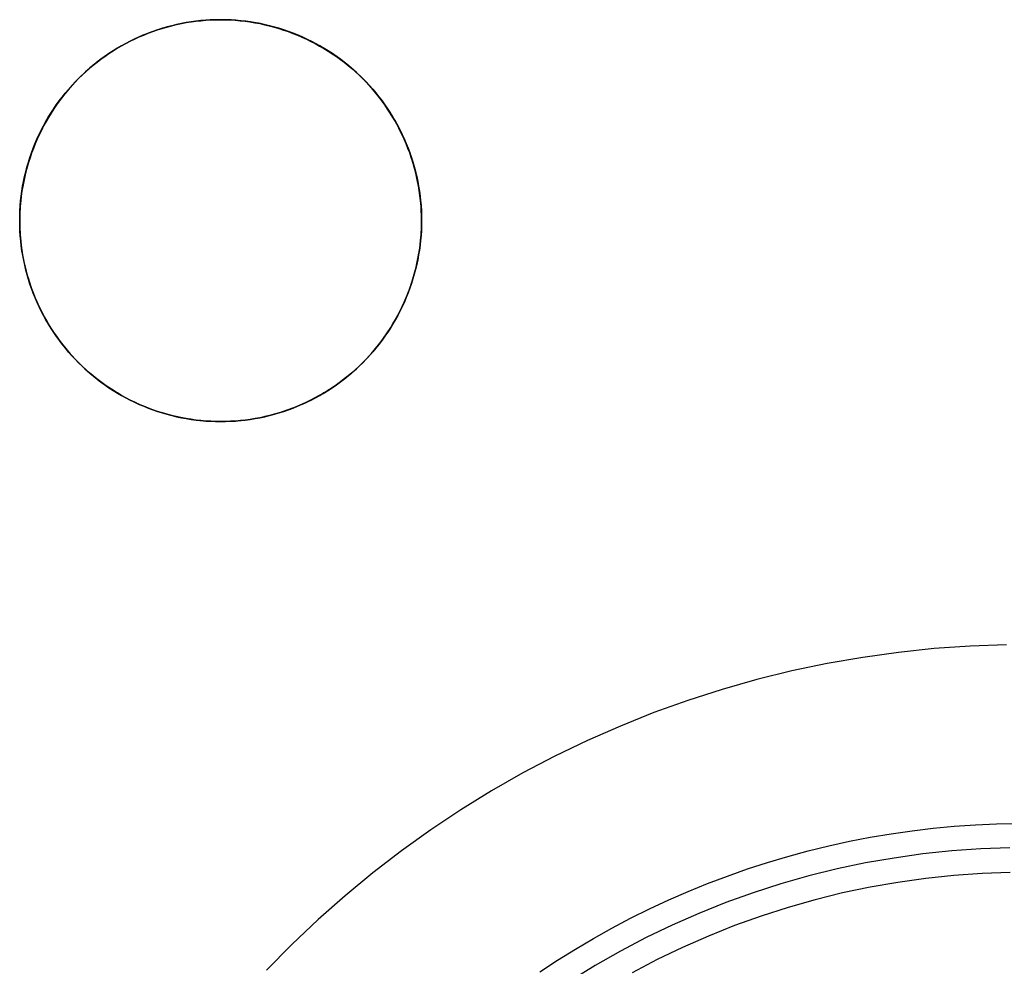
# Model space of a CAD drawing. Header units: millimetres. Extents: x -88 to 88, y -12 to 103.
# Tile 5 of 256: x -81.75 to -78.08, y 14.92 to 18.45. Entities that reach past the tile are written whole.
import ezdxf

# ---------------------------------------------------------------- set-up
doc = ezdxf.new("R2010")
doc.units = ezdxf.units.MM
doc.layers.add('BOTTOM', color=7, linetype='Continuous', true_color=0x7d26cd)
doc.layers.add('TOP', color=7, linetype='Continuous', true_color=0xc80000)

msp = doc.modelspace()

# ---------------------------------------------------------------- linework, layer by layer
at = {"layer": 'BOTTOM', "color": 9, "true_color": 0xc0c0c0}
msp.add_lwpolyline([(-78.0673, 16.1164), (-78.2019, 16.1118), (-78.3362, 16.1025), (-78.4701, 16.0885), (-78.6034, 16.07), (-78.7361, 16.0469), (-78.8678, 16.0192), (-78.9986, 15.987), (-79.1281, 15.9503), (-79.2563, 15.9091), (-79.383, 15.8635), (-79.508, 15.8136), (-79.6312, 15.7594), (-79.7525, 15.701), (-79.8718, 15.6385), (-79.9887, 15.5718), (-80.1033, 15.5012), (-80.2155, 15.4266), (-80.3249, 15.3482), (-80.4316, 15.2661), (-80.5354, 15.1804), (-80.6362, 15.0911), (-80.7338, 14.9984), (-80.8282, 14.9024)], dxfattribs=at)
at = {"layer": 'TOP', "color": 254, "true_color": 0xcad1ee}
for points in [[(-80.25, 17.7), (-80.2504, 17.7259), (-80.2518, 17.7517), (-80.254, 17.7775), (-80.2571, 17.8032), (-80.2611, 17.8288), (-80.266, 17.8542), (-80.2718, 17.8795), (-80.2784, 17.9045), (-80.2859, 17.9293), (-80.2943, 17.9538), (-80.3034, 17.978), (-80.3134, 18.0019), (-80.3243, 18.0254), (-80.3359, 18.0485), (-80.3483, 18.0713), (-80.3615, 18.0935), (-80.3755, 18.1153), (-80.3902, 18.1366), (-80.4056, 18.1574), (-80.4218, 18.1777), (-80.4386, 18.1973), (-80.4561, 18.2164), (-80.4743, 18.2349), (-80.493, 18.2527), (-80.5124, 18.2699), (-80.5324, 18.2864), (-80.5529, 18.3022), (-80.574, 18.3172), (-80.5955, 18.3316), (-80.6176, 18.3452), (-80.64, 18.358), (-80.663, 18.37), (-80.6863, 18.3812), (-80.71, 18.3917), (-80.734, 18.4013), (-80.7584, 18.41), (-80.7831, 18.4179), (-80.808, 18.425), (-80.8331, 18.4312), (-80.8584, 18.4365), (-80.884, 18.441), (-80.9096, 18.4445), (-80.9353, 18.4472), (-80.9612, 18.449), (-80.9871, 18.4499), (-81.0129, 18.4499), (-81.0388, 18.449), (-81.0647, 18.4472), (-81.0904, 18.4445), (-81.116, 18.441), (-81.1416, 18.4365), (-81.1669, 18.4312), (-81.192, 18.425), (-81.2169, 18.4179), (-81.2416, 18.41), (-81.266, 18.4013), (-81.29, 18.3917), (-81.3137, 18.3812), (-81.337, 18.37), (-81.36, 18.358), (-81.3824, 18.3452), (-81.4045, 18.3316), (-81.426, 18.3172), (-81.4471, 18.3022), (-81.4676, 18.2864), (-81.4876, 18.2699), (-81.507, 18.2527), (-81.5257, 18.2349), (-81.5439, 18.2164), (-81.5614, 18.1973), (-81.5782, 18.1777), (-81.5944, 18.1574), (-81.6098, 18.1366), (-81.6245, 18.1153), (-81.6385, 18.0935), (-81.6517, 18.0713), (-81.6641, 18.0485), (-81.6757, 18.0254), (-81.6866, 18.0019), (-81.6966, 17.978), (-81.7057, 17.9538), (-81.7141, 17.9293), (-81.7216, 17.9045), (-81.7282, 17.8795), (-81.734, 17.8542), (-81.7389, 17.8288), (-81.7429, 17.8032), (-81.746, 17.7775), (-81.7482, 17.7517), (-81.7496, 17.7259), (-81.75, 17.7)], [(-81.75, 17.7), (-81.7496, 17.6741), (-81.7482, 17.6483), (-81.746, 17.6225), (-81.7429, 17.5968), (-81.7389, 17.5712), (-81.734, 17.5458), (-81.7282, 17.5205), (-81.7216, 17.4955), (-81.7141, 17.4707), (-81.7057, 17.4462), (-81.6966, 17.422), (-81.6866, 17.3981), (-81.6757, 17.3746), (-81.6641, 17.3515), (-81.6517, 17.3287), (-81.6385, 17.3065), (-81.6245, 17.2847), (-81.6098, 17.2634), (-81.5944, 17.2426), (-81.5782, 17.2223), (-81.5614, 17.2027), (-81.5439, 17.1836), (-81.5257, 17.1651), (-81.507, 17.1473), (-81.4876, 17.1301), (-81.4676, 17.1136), (-81.4471, 17.0978), (-81.426, 17.0828), (-81.4045, 17.0684), (-81.3824, 17.0548), (-81.36, 17.042), (-81.337, 17.03), (-81.3137, 17.0188), (-81.29, 17.0083), (-81.266, 16.9987), (-81.2416, 16.99), (-81.2169, 16.9821), (-81.192, 16.975), (-81.1669, 16.9688), (-81.1416, 16.9635), (-81.116, 16.959), (-81.0904, 16.9555), (-81.0647, 16.9528), (-81.0388, 16.951), (-81.0129, 16.9501), (-80.9871, 16.9501), (-80.9612, 16.951), (-80.9353, 16.9528), (-80.9096, 16.9555), (-80.884, 16.959), (-80.8584, 16.9635), (-80.8331, 16.9688), (-80.808, 16.975), (-80.7831, 16.9821), (-80.7584, 16.99), (-80.734, 16.9987), (-80.71, 17.0083), (-80.6863, 17.0188), (-80.663, 17.03), (-80.64, 17.042), (-80.6176, 17.0548), (-80.5955, 17.0684), (-80.574, 17.0828), (-80.5529, 17.0978), (-80.5324, 17.1136), (-80.5124, 17.1301), (-80.493, 17.1473), (-80.4743, 17.1651), (-80.4561, 17.1836), (-80.4386, 17.2027), (-80.4218, 17.2223), (-80.4056, 17.2426), (-80.3902, 17.2634), (-80.3755, 17.2847), (-80.3615, 17.3065), (-80.3483, 17.3287), (-80.3359, 17.3515), (-80.3243, 17.3746), (-80.3134, 17.3981), (-80.3034, 17.422), (-80.2943, 17.4462), (-80.2859, 17.4707), (-80.2784, 17.4955), (-80.2718, 17.5205), (-80.266, 17.5458), (-80.2611, 17.5712), (-80.2571, 17.5968), (-80.254, 17.6225), (-80.2518, 17.6483), (-80.2504, 17.6741), (-80.25, 17.7)], [(-78.0542, 15.3584), (-78.1626, 15.3547), (-78.2708, 15.3472), (-78.3787, 15.336), (-78.4861, 15.321), (-78.593, 15.3024), (-78.6991, 15.2801), (-78.8044, 15.2541), (-78.9088, 15.2246), (-79.0121, 15.1914), (-79.1141, 15.1547), (-79.2149, 15.1145), (-79.3142, 15.0708), (-79.4119, 15.0238), (-79.5079, 14.9734), (-79.6022, 14.9197), (-79.6945, 14.8628)], [(-78.0526, 15.2665), (-78.1579, 15.2629), (-78.2629, 15.2556), (-78.3676, 15.2447), (-78.4719, 15.2302), (-78.5756, 15.2122), (-78.6787, 15.1905), (-78.7809, 15.1653), (-78.8822, 15.1366), (-78.9825, 15.1044), (-79.0815, 15.0688), (-79.1793, 15.0297), (-79.2757, 14.9874), (-79.3706, 14.9417), (-79.4638, 14.8928)]]:
    msp.add_lwpolyline(points, dxfattribs=at)
at = {"layer": 'TOP', "color": 254, "true_color": 0xcad1ee, "extrusion": (1, 0, 0)}
for points in [[(18.45, 12.1901), (16.95, 12.1368)], [(18.45, 12.1902), (18.45, 12.4907)], [(16.95, 12.1369), (16.95, 12.4374)]]:
    msp.add_lwpolyline(points, dxfattribs=at)
at = {"layer": 'TOP', "color": 254, "true_color": 0xcad1ee, "extrusion": (-3.48981e-18, 1, 1.71758e-09)}
msp.add_lwpolyline([(81.75, 12.4326), (81.75, 12.1322)], dxfattribs=at)
at = {"layer": 'TOP', "color": 254, "true_color": 0xcad1ee, "extrusion": (-9.81429e-07, 1, -4.08849e-08)}
msp.add_lwpolyline([(81.75, 12.1321), (80.25, 12.1946)], dxfattribs=at)
at = {"layer": 'TOP', "color": 254, "true_color": 0xcad1ee, "extrusion": (-8.81453e-18, 1, 2.75479e-09)}
msp.add_lwpolyline([(80.25, 12.1947), (80.25, 12.4951)], dxfattribs=at)
at = {"layer": 'TOP', "color": 254, "true_color": 0xcad1ee}
for points in [[(-80.25, 17.7, 12.1947), (-80.2502, 17.719, 12.1953), (-80.251, 17.7378, 12.196), (-80.2521, 17.7566, 12.1966), (-80.2538, 17.7752, 12.1972), (-80.2559, 17.7938, 12.1977), (-80.2584, 17.8121, 12.1983), (-80.2614, 17.8304, 12.1988), (-80.2648, 17.8485, 12.1993), (-80.2687, 17.8664, 12.1998), (-80.273, 17.8842, 12.2002), (-80.2777, 17.9018, 12.2007), (-80.2828, 17.9192, 12.2011), (-80.2883, 17.9365, 12.2015), (-80.2942, 17.9536, 12.2018), (-80.3004, 17.9704, 12.2022), (-80.3071, 17.9871, 12.2025), (-80.3145, 18.0042, 12.2028), (-80.3222, 18.0211, 12.2031), (-80.3304, 18.0378, 12.2033), (-80.3389, 18.0542, 12.2036), (-80.3478, 18.0704, 12.2038), (-80.3572, 18.0863, 12.204), (-80.3668, 18.102, 12.2041), (-80.3769, 18.1174, 12.2042), (-80.3873, 18.1325, 12.2044), (-80.398, 18.1474, 12.2044), (-80.4092, 18.162, 12.2045), (-80.4206, 18.1762, 12.2045), (-80.4324, 18.1902, 12.2045), (-80.4445, 18.2039, 12.2045), (-80.457, 18.2173, 12.2045), (-80.4697, 18.2304, 12.2044), (-80.4828, 18.2431, 12.2043), (-80.4962, 18.2556, 12.2042), (-80.5099, 18.2677, 12.2041), (-80.5239, 18.2795, 12.2039), (-80.5382, 18.2909, 12.2037), (-80.5527, 18.302, 12.2035), (-80.5676, 18.3128, 12.2033), (-80.5827, 18.3232, 12.203), (-80.5981, 18.3332, 12.2027), (-80.6138, 18.3429, 12.2024), (-80.6297, 18.3522, 12.2021), (-80.6459, 18.3611, 12.2018), (-80.6623, 18.3697, 12.2014), (-80.679, 18.3778, 12.201), (-80.6959, 18.3856, 12.2005), (-80.713, 18.3929, 12.2001), (-80.7297, 18.3996, 12.1996), (-80.7466, 18.4059, 12.1992), (-80.7636, 18.4118, 12.1987), (-80.7809, 18.4173, 12.1981), (-80.7984, 18.4224, 12.1976), (-80.816, 18.4271, 12.197), (-80.8338, 18.4313, 12.1965), (-80.8517, 18.4352, 12.1958), (-80.8698, 18.4386, 12.1952), (-80.8881, 18.4416, 12.1946), (-80.9065, 18.4442, 12.1939), (-80.925, 18.4462, 12.1932), (-80.9437, 18.4479, 12.1925), (-80.9624, 18.4491, 12.1917), (-80.9813, 18.4498, 12.191), (-81.0003, 18.45, 12.1902), (-81.0187, 18.4498, 12.1894), (-81.0371, 18.4491, 12.1886), (-81.0554, 18.4479, 12.1878), (-81.0738, 18.4463, 12.187), (-81.0921, 18.4443, 12.1862), (-81.1103, 18.4418, 12.1853), (-81.1285, 18.4389, 12.1844), (-81.1466, 18.4355, 12.1836), (-81.1646, 18.4317, 12.1827), (-81.1825, 18.4274, 12.1818), (-81.2003, 18.4227, 12.1809), (-81.218, 18.4176, 12.1799), (-81.2355, 18.412, 12.179), (-81.2529, 18.4061, 12.1781), (-81.2702, 18.3996, 12.1771), (-81.2872, 18.3928, 12.1762), (-81.3042, 18.3856, 12.1752), (-81.3209, 18.3779, 12.1742), (-81.3374, 18.3698, 12.1733), (-81.3537, 18.3613, 12.1723), (-81.3698, 18.3524, 12.1713), (-81.3857, 18.3432, 12.1703), (-81.4014, 18.3335, 12.1693), (-81.4168, 18.3235, 12.1683), (-81.432, 18.313, 12.1673), (-81.4469, 18.3023, 12.1663), (-81.4615, 18.2911, 12.1653), (-81.4759, 18.2796, 12.1643), (-81.49, 18.2678, 12.1633), (-81.5038, 18.2556, 12.1622), (-81.5173, 18.2431, 12.1612), (-81.5304, 18.2302, 12.1602), (-81.5433, 18.2171, 12.1592), (-81.5558, 18.2036, 12.1582), (-81.568, 18.1898, 12.1572), (-81.5798, 18.1757, 12.1562), (-81.5913, 18.1613, 12.1552), (-81.6024, 18.1467, 12.1542), (-81.6132, 18.1318, 12.1533), (-81.6236, 18.1166, 12.1523), (-81.6336, 18.1012, 12.1513), (-81.6433, 18.0855, 12.1504), (-81.6526, 18.0696, 12.1494), (-81.6614, 18.0535, 12.1485), (-81.6699, 18.0372, 12.1475), (-81.678, 18.0206, 12.1466), (-81.6857, 18.0039, 12.1457), (-81.6929, 17.987, 12.1448), (-81.6997, 17.9699, 12.1439), (-81.7062, 17.9526, 12.143), (-81.7121, 17.9352, 12.1421), (-81.7177, 17.9177, 12.1413), (-81.7228, 17.9, 12.1404), (-81.7275, 17.8822, 12.1396), (-81.7317, 17.8643, 12.1388), (-81.7355, 17.8463, 12.138), (-81.7389, 17.8282, 12.1372), (-81.7418, 17.81, 12.1364), (-81.7443, 17.7918, 12.1357), (-81.7464, 17.7735, 12.1349), (-81.748, 17.7552, 12.1342), (-81.7491, 17.7368, 12.1335), (-81.7498, 17.7184, 12.1328), (-81.75, 17.7, 12.1322)], [(-81.75, 17.7, 12.4326), (-81.7498, 17.7184, 12.4333), (-81.7491, 17.7368, 12.434), (-81.748, 17.7552, 12.4347), (-81.7464, 17.7735, 12.4354), (-81.7443, 17.7918, 12.4361), (-81.7418, 17.81, 12.4369), (-81.7389, 17.8282, 12.4377), (-81.7355, 17.8463, 12.4384), (-81.7317, 17.8643, 12.4392), (-81.7275, 17.8822, 12.4401), (-81.7228, 17.9, 12.4409), (-81.7177, 17.9177, 12.4417), (-81.7121, 17.9352, 12.4426), (-81.7062, 17.9526, 12.4435), (-81.6998, 17.9699, 12.4443), (-81.6929, 17.987, 12.4452), (-81.6857, 18.0039, 12.4461), (-81.678, 18.0206, 12.4471), (-81.6699, 18.0372, 12.448), (-81.6614, 18.0535, 12.4489), (-81.6526, 18.0696, 12.4499), (-81.6433, 18.0855, 12.4508), (-81.6336, 18.1012, 12.4518), (-81.6236, 18.1166, 12.4527), (-81.6132, 18.1318, 12.4537), (-81.6024, 18.1467, 12.4547), (-81.5913, 18.1614, 12.4557), (-81.5798, 18.1757, 12.4567), (-81.5679, 18.1898, 12.4577), (-81.5558, 18.2036, 12.4587), (-81.5432, 18.2171, 12.4597), (-81.5304, 18.2303, 12.4607), (-81.5172, 18.2431, 12.4617), (-81.5037, 18.2556, 12.4627), (-81.49, 18.2678, 12.4637), (-81.4759, 18.2797, 12.4647), (-81.4615, 18.2911, 12.4657), (-81.4469, 18.3023, 12.4667), (-81.432, 18.3131, 12.4677), (-81.4168, 18.3235, 12.4687), (-81.4014, 18.3335, 12.4697), (-81.3857, 18.3432, 12.4707), (-81.3698, 18.3524, 12.4717), (-81.3537, 18.3613, 12.4727), (-81.3374, 18.3698, 12.4737), (-81.3209, 18.3779, 12.4747), (-81.3042, 18.3856, 12.4757), (-81.2872, 18.3928, 12.4766), (-81.2702, 18.3996, 12.4776), (-81.2529, 18.4061, 12.4785), (-81.2355, 18.412, 12.4795), (-81.218, 18.4176, 12.4804), (-81.2003, 18.4227, 12.4813), (-81.1825, 18.4274, 12.4822), (-81.1646, 18.4317, 12.4831), (-81.1466, 18.4355, 12.484), (-81.1285, 18.4389, 12.4849), (-81.1103, 18.4418, 12.4858), (-81.0921, 18.4443, 12.4866), (-81.0738, 18.4463, 12.4874), (-81.0555, 18.4479, 12.4883), (-81.0371, 18.4491, 12.4891), (-81.0187, 18.4498, 12.4899), (-81.0003, 18.45, 12.4906), (-80.9813, 18.4498, 12.4914), (-80.9625, 18.4491, 12.4922), (-80.9437, 18.4479, 12.4929), (-80.9251, 18.4463, 12.4936), (-80.9066, 18.4442, 12.4943), (-80.8882, 18.4416, 12.495), (-80.8699, 18.4386, 12.4957), (-80.8519, 18.4352, 12.4963), (-80.8339, 18.4314, 12.4969), (-80.8161, 18.4271, 12.4975), (-80.7985, 18.4224, 12.498), (-80.7811, 18.4173, 12.4986), (-80.7638, 18.4118, 12.4991), (-80.7468, 18.406, 12.4996), (-80.7299, 18.3997, 12.5001), (-80.7132, 18.393, 12.5005), (-80.6961, 18.3857, 12.501), (-80.6792, 18.3779, 12.5014), (-80.6625, 18.3698, 12.5018), (-80.6461, 18.3612, 12.5022), (-80.6299, 18.3523, 12.5026), (-80.614, 18.343, 12.5029), (-80.5983, 18.3334, 12.5032), (-80.5829, 18.3233, 12.5035), (-80.5678, 18.3129, 12.5037), (-80.5529, 18.3022, 12.504), (-80.5383, 18.2911, 12.5042), (-80.524, 18.2796, 12.5044), (-80.51, 18.2678, 12.5045), (-80.4963, 18.2557, 12.5047), (-80.483, 18.2433, 12.5048), (-80.4699, 18.2305, 12.5049), (-80.4571, 18.2175, 12.5049), (-80.4447, 18.2041, 12.505), (-80.4325, 18.1904, 12.505), (-80.4207, 18.1764, 12.505), (-80.4093, 18.1621, 12.5049), (-80.3982, 18.1476, 12.5049), (-80.3874, 18.1327, 12.5048), (-80.377, 18.1176, 12.5047), (-80.367, 18.1022, 12.5046), (-80.3573, 18.0865, 12.5044), (-80.348, 18.0706, 12.5042), (-80.339, 18.0544, 12.504), (-80.3305, 18.038, 12.5038), (-80.3223, 18.0214, 12.5035), (-80.3146, 18.0044, 12.5032), (-80.3072, 17.9873, 12.5029), (-80.3005, 17.9706, 12.5026), (-80.2942, 17.9538, 12.5023), (-80.2883, 17.9367, 12.5019), (-80.2828, 17.9194, 12.5015), (-80.2777, 17.902, 12.5011), (-80.273, 17.8843, 12.5007), (-80.2687, 17.8665, 12.5002), (-80.2649, 17.8486, 12.4998), (-80.2614, 17.8305, 12.4993), (-80.2584, 17.8122, 12.4987), (-80.2559, 17.7938, 12.4982), (-80.2538, 17.7753, 12.4976), (-80.2521, 17.7566, 12.497), (-80.251, 17.7379, 12.4964), (-80.2502, 17.719, 12.4958), (-80.25, 17.7, 12.4951)], [(-80.25, 17.7, 12.1947), (-80.2502, 17.7184, 12.1953), (-80.2509, 17.7369, 12.1959), (-80.2521, 17.7553, 12.1965), (-80.2537, 17.7736, 12.1971), (-80.2558, 17.7919, 12.1977), (-80.2583, 17.8101, 12.1982), (-80.2613, 17.8283, 12.1987), (-80.2648, 17.8464, 12.1992), (-80.2686, 17.8643, 12.1997), (-80.2729, 17.8822, 12.2002), (-80.2777, 17.9, 12.2006), (-80.2828, 17.9176, 12.201), (-80.2884, 17.9351, 12.2014), (-80.2944, 17.9525, 12.2018), (-80.3008, 17.9698, 12.2021), (-80.3077, 17.9868, 12.2025), (-80.3149, 18.0037, 12.2028), (-80.3226, 18.0204, 12.203), (-80.3306, 18.037, 12.2033), (-80.339, 18.0533, 12.2035), (-80.3479, 18.0694, 12.2037), (-80.3571, 18.0854, 12.2039), (-80.3667, 18.101, 12.2041), (-80.3767, 18.1165, 12.2042), (-80.387, 18.1317, 12.2043), (-80.3978, 18.1466, 12.2044), (-80.4089, 18.1613, 12.2045), (-80.4203, 18.1757, 12.2045), (-80.4321, 18.1898, 12.2045), (-80.4443, 18.2037, 12.2045), (-80.4568, 18.2172, 12.2045), (-80.4697, 18.2304, 12.2044), (-80.4829, 18.2432, 12.2043), (-80.4964, 18.2558, 12.2042), (-80.5103, 18.2679, 12.2041), (-80.5244, 18.2798, 12.2039), (-80.5388, 18.2912, 12.2037), (-80.5535, 18.3023, 12.2035), (-80.5684, 18.313, 12.2033), (-80.5836, 18.3234, 12.203), (-80.5991, 18.3334, 12.2027), (-80.6148, 18.343, 12.2024), (-80.6307, 18.3522, 12.2021), (-80.6468, 18.361, 12.2017), (-80.6631, 18.3694, 12.2013), (-80.6797, 18.3775, 12.2009), (-80.6964, 18.3851, 12.2005), (-80.7133, 18.3924, 12.2001), (-80.7304, 18.3992, 12.1996), (-80.7476, 18.4056, 12.1991), (-80.765, 18.4116, 12.1986), (-80.7825, 18.4172, 12.1981), (-80.8001, 18.4224, 12.1975), (-80.8179, 18.4271, 12.197), (-80.8358, 18.4314, 12.1964), (-80.8538, 18.4352, 12.1958), (-80.8718, 18.4387, 12.1951), (-80.89, 18.4417, 12.1945), (-80.9082, 18.4442, 12.1938), (-80.9265, 18.4463, 12.1931), (-80.9448, 18.4479, 12.1924), (-80.9632, 18.4491, 12.1917), (-80.9816, 18.4498, 12.191), (-81.0001, 18.45, 12.1902), (-81.0185, 18.4498, 12.1894), (-81.0369, 18.4491, 12.1886), (-81.0553, 18.448, 12.1878), (-81.0736, 18.4464, 12.187), (-81.0919, 18.4444, 12.1862), (-81.1101, 18.4419, 12.1853), (-81.1282, 18.439, 12.1845), (-81.1463, 18.4356, 12.1836), (-81.1643, 18.4318, 12.1827), (-81.1822, 18.4275, 12.1818), (-81.1999, 18.4229, 12.1809), (-81.2176, 18.4177, 12.18), (-81.2351, 18.4122, 12.1791), (-81.2525, 18.4062, 12.1781), (-81.2698, 18.3998, 12.1772), (-81.2869, 18.3929, 12.1762), (-81.3038, 18.3857, 12.1752), (-81.3205, 18.378, 12.1743), (-81.3371, 18.37, 12.1733), (-81.3534, 18.3615, 12.1723), (-81.3695, 18.3526, 12.1713), (-81.3854, 18.3433, 12.1703), (-81.4011, 18.3337, 12.1693), (-81.4165, 18.3236, 12.1683), (-81.4317, 18.3132, 12.1673), (-81.4466, 18.3024, 12.1663), (-81.4613, 18.2913, 12.1653), (-81.4757, 18.2798, 12.1643), (-81.4898, 18.268, 12.1633), (-81.5036, 18.2558, 12.1623), (-81.517, 18.2433, 12.1613), (-81.5302, 18.2305, 12.1602), (-81.543, 18.2173, 12.1592), (-81.5555, 18.2038, 12.1582), (-81.5676, 18.19, 12.1572), (-81.5794, 18.1759, 12.1562), (-81.5909, 18.1615, 12.1553), (-81.6019, 18.1469, 12.1543), (-81.6127, 18.1319, 12.1533), (-81.623, 18.1167, 12.1523), (-81.633, 18.1012, 12.1513), (-81.6426, 18.0855, 12.1504), (-81.6518, 18.0696, 12.1494), (-81.6606, 18.0534, 12.1485), (-81.6691, 18.037, 12.1475), (-81.6771, 18.0205, 12.1466), (-81.6848, 18.0037, 12.1457), (-81.6921, 17.9868, 12.1448), (-81.6989, 17.9697, 12.1439), (-81.7054, 17.9524, 12.143), (-81.7114, 17.935, 12.1421), (-81.717, 17.9174, 12.1413), (-81.7222, 17.8998, 12.1404), (-81.7269, 17.882, 12.1396), (-81.7313, 17.8641, 12.1388), (-81.7351, 17.8461, 12.138), (-81.7386, 17.828, 12.1372), (-81.7416, 17.8098, 12.1364), (-81.7441, 17.7916, 12.1357), (-81.7462, 17.7734, 12.1349), (-81.7479, 17.7551, 12.1342), (-81.7491, 17.7367, 12.1335), (-81.7498, 17.7184, 12.1328), (-81.75, 17.7, 12.1322)], [(-81.75, 17.7, 12.4326), (-81.7498, 17.7184, 12.4333), (-81.7491, 17.7368, 12.434), (-81.748, 17.7551, 12.4347), (-81.7464, 17.7735, 12.4354), (-81.7443, 17.7918, 12.4361), (-81.7418, 17.81, 12.4369), (-81.7389, 17.8282, 12.4376), (-81.7356, 17.8463, 12.4384), (-81.7317, 17.8643, 12.4392), (-81.7275, 17.8822, 12.44), (-81.7228, 17.9, 12.4409), (-81.7177, 17.9176, 12.4417), (-81.7122, 17.9352, 12.4426), (-81.7062, 17.9526, 12.4434), (-81.6998, 17.9698, 12.4443), (-81.693, 17.9869, 12.4452), (-81.6857, 18.0039, 12.4461), (-81.678, 18.0207, 12.447), (-81.6699, 18.0372, 12.448), (-81.6614, 18.0536, 12.4489), (-81.6526, 18.0697, 12.4498), (-81.6433, 18.0856, 12.4508), (-81.6337, 18.1012, 12.4518), (-81.6237, 18.1166, 12.4527), (-81.6133, 18.1318, 12.4537), (-81.6025, 18.1466, 12.4547), (-81.5914, 18.1613, 12.4557), (-81.5799, 18.1756, 12.4567), (-81.5681, 18.1897, 12.4577), (-81.5559, 18.2035, 12.4587), (-81.5433, 18.217, 12.4597), (-81.5304, 18.2303, 12.4607), (-81.5172, 18.2432, 12.4617), (-81.5037, 18.2557, 12.4627), (-81.4899, 18.2679, 12.4637), (-81.4758, 18.2798, 12.4647), (-81.4614, 18.2913, 12.4657), (-81.4468, 18.3024, 12.4667), (-81.4319, 18.3132, 12.4678), (-81.4168, 18.3236, 12.4688), (-81.4014, 18.3336, 12.4698), (-81.3857, 18.3432, 12.4708), (-81.3699, 18.3525, 12.4717), (-81.3538, 18.3613, 12.4727), (-81.3374, 18.3698, 12.4737), (-81.3209, 18.3779, 12.4747), (-81.3041, 18.3856, 12.4757), (-81.2871, 18.3929, 12.4766), (-81.2701, 18.3997, 12.4776), (-81.2528, 18.4061, 12.4785), (-81.2354, 18.4121, 12.4795), (-81.2179, 18.4176, 12.4804), (-81.2002, 18.4227, 12.4813), (-81.1824, 18.4274, 12.4822), (-81.1645, 18.4317, 12.4831), (-81.1465, 18.4355, 12.484), (-81.1284, 18.4389, 12.4849), (-81.1103, 18.4418, 12.4858), (-81.092, 18.4443, 12.4866), (-81.0737, 18.4463, 12.4874), (-81.0554, 18.4479, 12.4883), (-81.0371, 18.4491, 12.4891), (-81.0187, 18.4498, 12.4899), (-81.0003, 18.45, 12.4906), (-80.9819, 18.4498, 12.4914), (-80.9636, 18.4491, 12.4921), (-80.9452, 18.4479, 12.4929), (-80.9269, 18.4463, 12.4936), (-80.9086, 18.4442, 12.4942), (-80.8904, 18.4416, 12.4949), (-80.8722, 18.4386, 12.4956), (-80.8542, 18.4352, 12.4962), (-80.8362, 18.4313, 12.4968), (-80.8183, 18.427, 12.4974), (-80.8004, 18.4222, 12.498), (-80.7828, 18.417, 12.4985), (-80.7652, 18.4114, 12.499), (-80.7478, 18.4054, 12.4996), (-80.7305, 18.399, 12.5), (-80.7134, 18.3921, 12.5005), (-80.6964, 18.3848, 12.501), (-80.6796, 18.3772, 12.5014), (-80.6631, 18.3691, 12.5018), (-80.6467, 18.3607, 12.5022), (-80.6305, 18.3518, 12.5025), (-80.6146, 18.3426, 12.5029), (-80.5988, 18.333, 12.5032), (-80.5834, 18.323, 12.5034), (-80.5681, 18.3127, 12.5037), (-80.5532, 18.302, 12.504), (-80.5385, 18.2909, 12.5042), (-80.5241, 18.2794, 12.5044), (-80.51, 18.2677, 12.5045), (-80.4962, 18.2555, 12.5047), (-80.4827, 18.243, 12.5048), (-80.4695, 18.2302, 12.5049), (-80.4567, 18.217, 12.5049), (-80.4442, 18.2036, 12.505), (-80.432, 18.1898, 12.505), (-80.4202, 18.1757, 12.505), (-80.4087, 18.1613, 12.5049), (-80.3975, 18.1466, 12.5049), (-80.3868, 18.1317, 12.5048), (-80.3764, 18.1165, 12.5047), (-80.3663, 18.1011, 12.5045), (-80.3567, 18.0854, 12.5044), (-80.3474, 18.0695, 12.5042), (-80.3385, 18.0534, 12.504), (-80.33, 18.0371, 12.5038), (-80.322, 18.0205, 12.5035), (-80.3143, 18.0038, 12.5032), (-80.307, 17.9869, 12.5029), (-80.3002, 17.9698, 12.5026), (-80.2938, 17.9525, 12.5023), (-80.2878, 17.9351, 12.5019), (-80.2822, 17.9175, 12.5015), (-80.2771, 17.8999, 12.5011), (-80.2724, 17.8821, 12.5006), (-80.2682, 17.8642, 12.5002), (-80.2644, 17.8463, 12.4997), (-80.261, 17.8282, 12.4992), (-80.2581, 17.8101, 12.4987), (-80.2556, 17.7919, 12.4981), (-80.2536, 17.7736, 12.4976), (-80.252, 17.7553, 12.497), (-80.2509, 17.7369, 12.4964), (-80.2502, 17.7185, 12.4957), (-80.25, 17.7, 12.4951)], [(-81.75, 17.7, 12.1322), (-81.7498, 17.6816, 12.1315), (-81.7491, 17.6632, 12.1309), (-81.748, 17.6448, 12.1303), (-81.7464, 17.6265, 12.1297), (-81.7443, 17.6082, 12.1292), (-81.7418, 17.5899, 12.1286), (-81.7389, 17.5718, 12.1281), (-81.7355, 17.5537, 12.1276), (-81.7317, 17.5357, 12.1271), (-81.7275, 17.5177, 12.1267), (-81.7228, 17.4999, 12.1262), (-81.7177, 17.4823, 12.1258), (-81.7121, 17.4647, 12.1254), (-81.7061, 17.4473, 12.1251), (-81.6997, 17.43, 12.1247), (-81.6929, 17.4129, 12.1244), (-81.6856, 17.396, 12.1241), (-81.678, 17.3793, 12.1238), (-81.6699, 17.3627, 12.1236), (-81.6614, 17.3464, 12.1234), (-81.6525, 17.3303, 12.1232), (-81.6432, 17.3144, 12.123), (-81.6336, 17.2987, 12.1228), (-81.6235, 17.2833, 12.1227), (-81.6131, 17.2681, 12.1226), (-81.6023, 17.2532, 12.1225), (-81.5912, 17.2385, 12.1225), (-81.5796, 17.2241, 12.1224), (-81.5678, 17.21, 12.1224), (-81.5556, 17.1962, 12.1224), (-81.5431, 17.1827, 12.1225), (-81.5302, 17.1695, 12.1226), (-81.517, 17.1567, 12.1226), (-81.5035, 17.1442, 12.1228), (-81.4897, 17.132, 12.1229), (-81.4756, 17.1201, 12.1231), (-81.4612, 17.1086, 12.1233), (-81.4466, 17.0975, 12.1235), (-81.4316, 17.0867, 12.1238), (-81.4164, 17.0763, 12.124), (-81.401, 17.0663, 12.1243), (-81.3853, 17.0566, 12.1246), (-81.3694, 17.0473, 12.125), (-81.3533, 17.0385, 12.1253), (-81.337, 17.03, 12.1257), (-81.3204, 17.0219, 12.1261), (-81.3037, 17.0142, 12.1266), (-81.2868, 17.007, 12.127), (-81.2697, 17.0002, 12.1275), (-81.2524, 16.9938, 12.128), (-81.235, 16.9878, 12.1285), (-81.2174, 16.9822, 12.129), (-81.1997, 16.9771, 12.1296), (-81.1819, 16.9724, 12.1301), (-81.164, 16.9682, 12.1307), (-81.146, 16.9644, 12.1314), (-81.1279, 16.961, 12.132), (-81.1097, 16.9581, 12.1326), (-81.0915, 16.9556, 12.1333), (-81.0732, 16.9536, 12.134), (-81.0549, 16.952, 12.1347), (-81.0365, 16.9509, 12.1354), (-81.0181, 16.9502, 12.1362), (-80.9997, 16.95, 12.1369), (-80.9813, 16.9502, 12.1377), (-80.9629, 16.9509, 12.1385), (-80.9445, 16.9521, 12.1393), (-80.9262, 16.9537, 12.1401), (-80.9079, 16.9557, 12.1409), (-80.8897, 16.9582, 12.1418), (-80.8715, 16.9611, 12.1427), (-80.8534, 16.9645, 12.1435), (-80.8354, 16.9683, 12.1444), (-80.8175, 16.9726, 12.1453), (-80.7997, 16.9773, 12.1462), (-80.782, 16.9824, 12.1471), (-80.7645, 16.988, 12.1481), (-80.7471, 16.9939, 12.149), (-80.7298, 17.0003, 12.1499), (-80.7128, 17.0072, 12.1509), (-80.6959, 17.0144, 12.1519), (-80.6791, 17.0221, 12.1528), (-80.6626, 17.0302, 12.1538), (-80.6463, 17.0387, 12.1548), (-80.6302, 17.0476, 12.1558), (-80.6143, 17.0568, 12.1567), (-80.5986, 17.0665, 12.1577), (-80.5832, 17.0765, 12.1587), (-80.568, 17.0869, 12.1597), (-80.5531, 17.0977, 12.1607), (-80.5385, 17.1089, 12.1617), (-80.5241, 17.1203, 12.1627), (-80.51, 17.1322, 12.1637), (-80.4963, 17.1444, 12.1647), (-80.4828, 17.1569, 12.1657), (-80.4696, 17.1697, 12.1667), (-80.4568, 17.1829, 12.1677), (-80.4442, 17.1964, 12.1687), (-80.4321, 17.2102, 12.1697), (-80.4202, 17.2243, 12.1707), (-80.4087, 17.2387, 12.1717), (-80.3976, 17.2533, 12.1727), (-80.3868, 17.2682, 12.1737), (-80.3764, 17.2834, 12.1746), (-80.3664, 17.2988, 12.1756), (-80.3567, 17.3145, 12.1765), (-80.3474, 17.3304, 12.1775), (-80.3386, 17.3465, 12.1784), (-80.3301, 17.3628, 12.1794), (-80.322, 17.3794, 12.1803), (-80.3143, 17.3961, 12.1812), (-80.3071, 17.413, 12.1821), (-80.3003, 17.4301, 12.183), (-80.2938, 17.4474, 12.1839), (-80.2879, 17.4648, 12.1847), (-80.2823, 17.4823, 12.1856), (-80.2772, 17.5, 12.1864), (-80.2725, 17.5178, 12.1872), (-80.2683, 17.5357, 12.1881), (-80.2645, 17.5537, 12.1889), (-80.2611, 17.5718, 12.1896), (-80.2582, 17.59, 12.1904), (-80.2557, 17.6082, 12.1912), (-80.2536, 17.6265, 12.1919), (-80.252, 17.6448, 12.1926), (-80.2509, 17.6632, 12.1933), (-80.2502, 17.6816, 12.194), (-80.25, 17.7, 12.1947)], [(-80.25, 17.7, 12.4951), (-80.2502, 17.6816, 12.4944), (-80.2509, 17.6632, 12.4938), (-80.252, 17.6448, 12.4931), (-80.2536, 17.6265, 12.4923), (-80.2557, 17.6082, 12.4916), (-80.2582, 17.59, 12.4908), (-80.2611, 17.5718, 12.4901), (-80.2645, 17.5537, 12.4893), (-80.2683, 17.5357, 12.4885), (-80.2725, 17.5178, 12.4877), (-80.2772, 17.5, 12.4869), (-80.2823, 17.4823, 12.486), (-80.2879, 17.4648, 12.4852), (-80.2938, 17.4474, 12.4843), (-80.3003, 17.4301, 12.4834), (-80.3071, 17.413, 12.4825), (-80.3143, 17.3961, 12.4816), (-80.322, 17.3794, 12.4807), (-80.3301, 17.3628, 12.4798), (-80.3386, 17.3465, 12.4789), (-80.3474, 17.3304, 12.4779), (-80.3567, 17.3145, 12.477), (-80.3664, 17.2988, 12.476), (-80.3764, 17.2834, 12.4751), (-80.3868, 17.2682, 12.4741), (-80.3976, 17.2533, 12.4731), (-80.4087, 17.2387, 12.4721), (-80.4202, 17.2243, 12.4712), (-80.432, 17.2102, 12.4702), (-80.4442, 17.1964, 12.4692), (-80.4567, 17.1829, 12.4682), (-80.4696, 17.1698, 12.4672), (-80.4827, 17.1569, 12.4662), (-80.4962, 17.1444, 12.4652), (-80.51, 17.1322, 12.4642), (-80.5241, 17.1204, 12.4632), (-80.5385, 17.1089, 12.4622), (-80.5531, 17.0977, 12.4612), (-80.568, 17.087, 12.4602), (-80.5832, 17.0765, 12.4592), (-80.5986, 17.0665, 12.4582), (-80.6143, 17.0568, 12.4572), (-80.6302, 17.0476, 12.4562), (-80.6463, 17.0387, 12.4552), (-80.6626, 17.0302, 12.4542), (-80.6791, 17.0221, 12.4533), (-80.6959, 17.0144, 12.4523), (-80.7128, 17.0072, 12.4513), (-80.7298, 17.0003, 12.4504), (-80.7471, 16.9939, 12.4494), (-80.7645, 16.988, 12.4485), (-80.782, 16.9824, 12.4476), (-80.7997, 16.9773, 12.4467), (-80.8175, 16.9726, 12.4458), (-80.8354, 16.9683, 12.4449), (-80.8534, 16.9645, 12.444), (-80.8715, 16.9611, 12.4431), (-80.8897, 16.9582, 12.4422), (-80.9079, 16.9557, 12.4414), (-80.9262, 16.9537, 12.4406), (-80.9445, 16.9521, 12.4397), (-80.9629, 16.9509, 12.4389), (-80.9813, 16.9502, 12.4381), (-80.9997, 16.95, 12.4374), (-81.0187, 16.9502, 12.4366), (-81.0375, 16.9509, 12.4358), (-81.0563, 16.9521, 12.4351), (-81.0749, 16.9537, 12.4344), (-81.0934, 16.9558, 12.4337), (-81.1118, 16.9584, 12.433), (-81.13, 16.9614, 12.4323), (-81.1481, 16.9648, 12.4317), (-81.1661, 16.9686, 12.4311), (-81.1839, 16.9729, 12.4305), (-81.2015, 16.9776, 12.4299), (-81.2189, 16.9827, 12.4294), (-81.2362, 16.9882, 12.4289), (-81.2532, 16.994, 12.4284), (-81.2701, 17.0003, 12.4279), (-81.2868, 17.007, 12.4274), (-81.3039, 17.0143, 12.427), (-81.3208, 17.0221, 12.4265), (-81.3375, 17.0302, 12.4261), (-81.3539, 17.0388, 12.4257), (-81.3701, 17.0477, 12.4254), (-81.386, 17.057, 12.425), (-81.4017, 17.0666, 12.4247), (-81.4171, 17.0767, 12.4244), (-81.4322, 17.0871, 12.4242), (-81.4471, 17.0978, 12.4239), (-81.4617, 17.1089, 12.4237), (-81.476, 17.1204, 12.4235), (-81.49, 17.1322, 12.4234), (-81.5037, 17.1443, 12.4232), (-81.517, 17.1567, 12.4231), (-81.5301, 17.1695, 12.423), (-81.5429, 17.1825, 12.4229), (-81.5553, 17.1959, 12.4229), (-81.5675, 17.2096, 12.4229), (-81.5793, 17.2236, 12.4229), (-81.5907, 17.2379, 12.4229), (-81.6018, 17.2524, 12.4229), (-81.6126, 17.2673, 12.423), (-81.623, 17.2824, 12.4231), (-81.633, 17.2978, 12.4232), (-81.6427, 17.3135, 12.4234), (-81.652, 17.3294, 12.4236), (-81.661, 17.3456, 12.4238), (-81.6695, 17.362, 12.424), (-81.6777, 17.3787, 12.4242), (-81.6854, 17.3956, 12.4245), (-81.6928, 17.4127, 12.4248), (-81.6995, 17.4294, 12.4251), (-81.7058, 17.4462, 12.4255), (-81.7117, 17.4633, 12.4258), (-81.7172, 17.4806, 12.4262), (-81.7223, 17.498, 12.4266), (-81.727, 17.5157, 12.427), (-81.7313, 17.5335, 12.4275), (-81.7351, 17.5514, 12.428), (-81.7386, 17.5695, 12.4285), (-81.7416, 17.5878, 12.429), (-81.7441, 17.6062, 12.4295), (-81.7462, 17.6247, 12.4301), (-81.7479, 17.6434, 12.4307), (-81.749, 17.6621, 12.4313), (-81.7498, 17.681, 12.432), (-81.75, 17.7, 12.4326)], [(-81.75, 17.7, 12.1322), (-81.7498, 17.6816, 12.1315), (-81.7491, 17.6632, 12.1309), (-81.748, 17.6448, 12.1303), (-81.7464, 17.6265, 12.1297), (-81.7443, 17.6082, 12.1291), (-81.7418, 17.5899, 12.1286), (-81.7389, 17.5718, 12.1281), (-81.7355, 17.5536, 12.1276), (-81.7317, 17.5356, 12.1271), (-81.7275, 17.5177, 12.1266), (-81.7228, 17.4999, 12.1262), (-81.7177, 17.4822, 12.1258), (-81.7121, 17.4647, 12.1254), (-81.7061, 17.4473, 12.125), (-81.6997, 17.43, 12.1247), (-81.6929, 17.4129, 12.1244), (-81.6856, 17.3959, 12.1241), (-81.6779, 17.3792, 12.1238), (-81.6698, 17.3626, 12.1235), (-81.6614, 17.3463, 12.1233), (-81.6525, 17.3302, 12.1231), (-81.6433, 17.3143, 12.123), (-81.6336, 17.2987, 12.1228), (-81.6236, 17.2833, 12.1227), (-81.6132, 17.2682, 12.1226), (-81.6025, 17.2533, 12.1225), (-81.5913, 17.2387, 12.1224), (-81.5799, 17.2243, 12.1224), (-81.568, 17.2102, 12.1224), (-81.5558, 17.1964, 12.1224), (-81.5433, 17.1829, 12.1225), (-81.5304, 17.1697, 12.1225), (-81.5172, 17.1568, 12.1226), (-81.5036, 17.1443, 12.1228), (-81.4898, 17.1321, 12.1229), (-81.4758, 17.1202, 12.1231), (-81.4614, 17.1087, 12.1233), (-81.4468, 17.0976, 12.1235), (-81.4319, 17.0868, 12.1237), (-81.4167, 17.0764, 12.124), (-81.4013, 17.0664, 12.1243), (-81.3857, 17.0568, 12.1246), (-81.3698, 17.0475, 12.1249), (-81.3537, 17.0386, 12.1253), (-81.3374, 17.0302, 12.1257), (-81.3208, 17.0221, 12.1261), (-81.3041, 17.0144, 12.1265), (-81.2871, 17.0071, 12.127), (-81.27, 17.0003, 12.1274), (-81.2528, 16.9939, 12.1279), (-81.2354, 16.9879, 12.1284), (-81.2179, 16.9824, 12.129), (-81.2002, 16.9773, 12.1295), (-81.1824, 16.9726, 12.1301), (-81.1645, 16.9683, 12.1307), (-81.1464, 16.9645, 12.1313), (-81.1283, 16.9611, 12.132), (-81.1102, 16.9582, 12.1326), (-81.0919, 16.9557, 12.1333), (-81.0736, 16.9537, 12.134), (-81.0553, 16.9521, 12.1347), (-81.0369, 16.9509, 12.1354), (-81.0186, 16.9502, 12.1361), (-81.0002, 16.95, 12.1369), (-80.9818, 16.9502, 12.1377), (-80.9634, 16.9509, 12.1385), (-80.9451, 16.9521, 12.1393), (-80.9268, 16.9537, 12.1401), (-80.9085, 16.9558, 12.1409), (-80.8903, 16.9584, 12.1418), (-80.8722, 16.9614, 12.1426), (-80.8541, 16.9648, 12.1435), (-80.8361, 16.9687, 12.1444), (-80.8182, 16.973, 12.1453), (-80.8004, 16.9778, 12.1462), (-80.7827, 16.983, 12.1471), (-80.7652, 16.9886, 12.148), (-80.7478, 16.9946, 12.149), (-80.7305, 17.001, 12.1499), (-80.7134, 17.0079, 12.1509), (-80.6964, 17.0151, 12.1518), (-80.6797, 17.0228, 12.1528), (-80.6631, 17.0309, 12.1538), (-80.6467, 17.0393, 12.1548), (-80.6305, 17.0481, 12.1558), (-80.6146, 17.0574, 12.1567), (-80.5989, 17.067, 12.1577), (-80.5834, 17.0769, 12.1587), (-80.5682, 17.0873, 12.1597), (-80.5532, 17.098, 12.1607), (-80.5385, 17.1091, 12.1617), (-80.5241, 17.1205, 12.1627), (-80.51, 17.1323, 12.1637), (-80.4962, 17.1444, 12.1647), (-80.4828, 17.1569, 12.1657), (-80.4696, 17.1697, 12.1667), (-80.4568, 17.1829, 12.1677), (-80.4443, 17.1964, 12.1687), (-80.4321, 17.2102, 12.1697), (-80.4203, 17.2242, 12.1707), (-80.4088, 17.2386, 12.1717), (-80.3976, 17.2532, 12.1727), (-80.3869, 17.2682, 12.1737), (-80.3765, 17.2833, 12.1746), (-80.3664, 17.2987, 12.1756), (-80.3568, 17.3144, 12.1765), (-80.3475, 17.3303, 12.1775), (-80.3386, 17.3464, 12.1784), (-80.3301, 17.3627, 12.1794), (-80.3221, 17.3792, 12.1803), (-80.3144, 17.396, 12.1812), (-80.3071, 17.4129, 12.1821), (-80.3003, 17.43, 12.183), (-80.2938, 17.4473, 12.1839), (-80.2878, 17.4648, 12.1847), (-80.2823, 17.4823, 12.1856), (-80.2771, 17.5, 12.1864), (-80.2725, 17.5178, 12.1873), (-80.2682, 17.5356, 12.1881), (-80.2644, 17.5536, 12.1889), (-80.261, 17.5717, 12.1896), (-80.2581, 17.5898, 12.1904), (-80.2556, 17.608, 12.1912), (-80.2536, 17.6263, 12.1919), (-80.252, 17.6447, 12.1926), (-80.2509, 17.6631, 12.1933), (-80.2502, 17.6815, 12.194), (-80.25, 17.7, 12.1947)], [(-80.25, 17.7, 12.4951), (-80.2502, 17.6816, 12.4944), (-80.2509, 17.6631, 12.4938), (-80.2521, 17.6448, 12.4931), (-80.2537, 17.6264, 12.4923), (-80.2558, 17.6081, 12.4916), (-80.2583, 17.5899, 12.4908), (-80.2613, 17.5718, 12.4901), (-80.2647, 17.5537, 12.4893), (-80.2686, 17.5357, 12.4885), (-80.2729, 17.5178, 12.4877), (-80.2776, 17.5001, 12.4869), (-80.2828, 17.4824, 12.486), (-80.2884, 17.4649, 12.4852), (-80.2944, 17.4475, 12.4843), (-80.3008, 17.4303, 12.4834), (-80.3076, 17.4132, 12.4825), (-80.3149, 17.3963, 12.4816), (-80.3225, 17.3796, 12.4807), (-80.3306, 17.3631, 12.4798), (-80.339, 17.3467, 12.4789), (-80.3478, 17.3306, 12.4779), (-80.357, 17.3147, 12.477), (-80.3666, 17.299, 12.476), (-80.3766, 17.2836, 12.4751), (-80.387, 17.2684, 12.4741), (-80.3977, 17.2534, 12.4731), (-80.4088, 17.2388, 12.4722), (-80.4203, 17.2243, 12.4712), (-80.4321, 17.2102, 12.4702), (-80.4443, 17.1964, 12.4692), (-80.4568, 17.1829, 12.4682), (-80.4697, 17.1697, 12.4672), (-80.483, 17.1567, 12.4662), (-80.4966, 17.144, 12.4652), (-80.5105, 17.1317, 12.4641), (-80.5247, 17.1198, 12.4631), (-80.5391, 17.1083, 12.4621), (-80.5538, 17.0972, 12.4611), (-80.5687, 17.0864, 12.4601), (-80.5839, 17.076, 12.4591), (-80.5993, 17.066, 12.4581), (-80.6149, 17.0564, 12.4571), (-80.6308, 17.0472, 12.4562), (-80.6468, 17.0384, 12.4552), (-80.6631, 17.0299, 12.4542), (-80.6795, 17.0219, 12.4532), (-80.6962, 17.0143, 12.4523), (-80.713, 17.0071, 12.4513), (-80.73, 17.0003, 12.4504), (-80.7471, 16.9939, 12.4494), (-80.7644, 16.988, 12.4485), (-80.7819, 16.9824, 12.4476), (-80.7995, 16.9773, 12.4467), (-80.8172, 16.9726, 12.4458), (-80.8351, 16.9684, 12.4449), (-80.853, 16.9645, 12.444), (-80.8711, 16.9612, 12.4431), (-80.8893, 16.9582, 12.4423), (-80.9076, 16.9557, 12.4414), (-80.9259, 16.9537, 12.4406), (-80.9443, 16.9521, 12.4397), (-80.9629, 16.9509, 12.4389), (-80.9814, 16.9502, 12.4381), (-81.0001, 16.95, 12.4374), (-81.0185, 16.9502, 12.4366), (-81.0369, 16.9509, 12.4359), (-81.0553, 16.952, 12.4351), (-81.0736, 16.9536, 12.4344), (-81.0919, 16.9556, 12.4337), (-81.1101, 16.9581, 12.4331), (-81.1282, 16.961, 12.4324), (-81.1463, 16.9644, 12.4318), (-81.1643, 16.9682, 12.4312), (-81.1821, 16.9724, 12.4306), (-81.1999, 16.9771, 12.43), (-81.2176, 16.9822, 12.4294), (-81.2351, 16.9878, 12.4289), (-81.2525, 16.9938, 12.4284), (-81.2698, 17.0002, 12.4279), (-81.2869, 17.0071, 12.4274), (-81.3038, 17.0143, 12.427), (-81.3205, 17.022, 12.4265), (-81.3371, 17.03, 12.4261), (-81.3534, 17.0385, 12.4258), (-81.3695, 17.0474, 12.4254), (-81.3854, 17.0567, 12.4251), (-81.4011, 17.0664, 12.4247), (-81.4166, 17.0764, 12.4245), (-81.4317, 17.0868, 12.4242), (-81.4467, 17.0976, 12.4239), (-81.4613, 17.1087, 12.4237), (-81.4757, 17.1202, 12.4235), (-81.4898, 17.1321, 12.4234), (-81.5036, 17.1442, 12.4232), (-81.5171, 17.1567, 12.4231), (-81.5302, 17.1696, 12.423), (-81.5431, 17.1827, 12.4229), (-81.5555, 17.1962, 12.4229), (-81.5677, 17.21, 12.4229), (-81.5795, 17.2241, 12.4229), (-81.5909, 17.2385, 12.4229), (-81.602, 17.2532, 12.423), (-81.6127, 17.2681, 12.423), (-81.623, 17.2833, 12.4232), (-81.633, 17.2988, 12.4233), (-81.6426, 17.3145, 12.4234), (-81.6518, 17.3305, 12.4236), (-81.6607, 17.3466, 12.4238), (-81.6691, 17.363, 12.424), (-81.6772, 17.3796, 12.4243), (-81.6848, 17.3963, 12.4246), (-81.6921, 17.4133, 12.4249), (-81.6989, 17.4304, 12.4252), (-81.7054, 17.4477, 12.4255), (-81.7114, 17.4651, 12.4259), (-81.717, 17.4826, 12.4263), (-81.7222, 17.5003, 12.4267), (-81.7269, 17.5181, 12.4271), (-81.7313, 17.536, 12.4276), (-81.7351, 17.554, 12.4281), (-81.7386, 17.5721, 12.4286), (-81.7416, 17.5902, 12.4291), (-81.7441, 17.6084, 12.4296), (-81.7462, 17.6267, 12.4302), (-81.7479, 17.645, 12.4308), (-81.7491, 17.6633, 12.4314), (-81.7498, 17.6816, 12.432), (-81.75, 17.7, 12.4326)], [(-79.8087, 14.8961, 9.4092), (-79.7429, 14.9393, 9.4135), (-79.6761, 14.981, 9.4177), (-79.6083, 15.0211, 9.4219), (-79.5395, 15.0595, 9.4261), (-79.4697, 15.0962, 9.4302), (-79.3991, 15.1312, 9.4344), (-79.3277, 15.1645, 9.4385), (-79.2554, 15.196, 9.4425), (-79.1823, 15.2258, 9.4466), (-79.1086, 15.2538, 9.4506), (-79.0341, 15.28, 9.4545), (-78.959, 15.3043, 9.4585), (-78.8834, 15.3269, 9.4623), (-78.8071, 15.3476, 9.4662), (-78.7304, 15.3664, 9.4699), (-78.6532, 15.3833, 9.4737), (-78.5756, 15.3984, 9.4774), (-78.4976, 15.4115, 9.481), (-78.4193, 15.4228, 9.4845), (-78.3407, 15.4321, 9.488), (-78.2619, 15.4395, 9.4915), (-78.1829, 15.445, 9.4949), (-78.1037, 15.4486, 9.4982), (-78.0245, 15.4502, 9.5014)]]:
    msp.add_polyline3d(points, dxfattribs=at)

doc.saveas('drawing.dxf')
